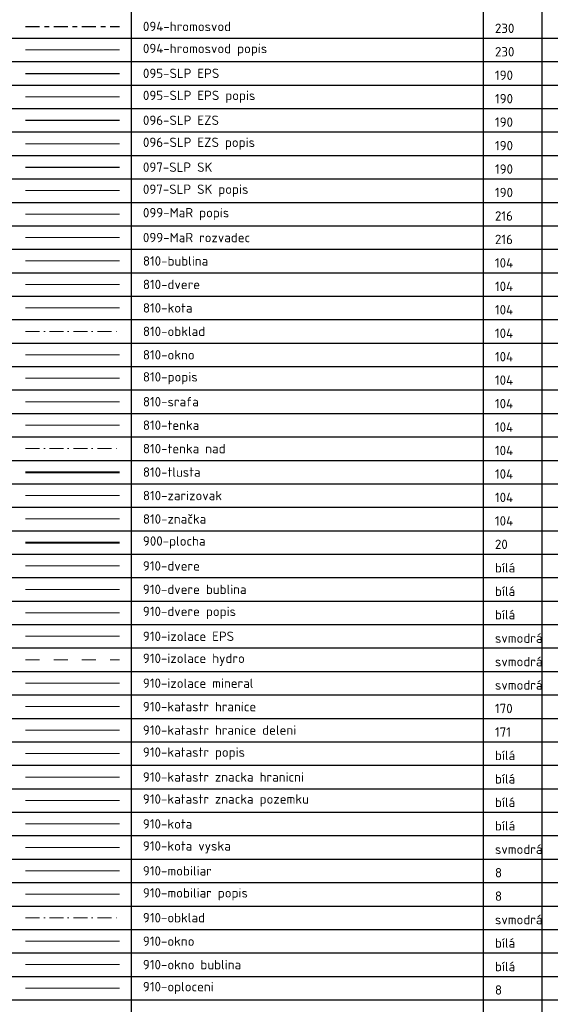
# Model space of a CAD drawing. Header units: millimetres. Extents: x -15250 to 1651995, y -140807 to 78716.
# Tile 25 of 45: x -125 to 11179, y -84846 to -63856. Entities that reach past the tile are written whole.
import ezdxf

# ---------------------------------------------------------------- set-up
doc = ezdxf.new("R2010")
doc.units = ezdxf.units.MM
doc.header["$LTSCALE"] = 100
for name, pattern in [('0102aČERCHOVANÁ', [5.1, 3, -1, 0.1, -1]), ('0103aDVOJČERCHOVANÁ', [6.2, 3, -1, 0.1, -1, 0.1, -1]), ('0107aHYDROIZOLACE', [6, 3, -3]), ('1101aOCHRANA', [6, 3, -1, 1, -1]), ('CERCHOVANA2', [7, 4, -1, 0, -1, 0, -1])]:
    doc.linetypes.add(name, pattern=pattern)
for name, color, linetype, lineweight in [('094-hromosvod', 230, '1101aOCHRANA', 30), ('094-hromosvod popis', 230, 'Continuous', 9), ('095-SLP EPS', 190, 'Continuous', 30), ('095-SLP EPS popis', 190, 'Continuous', 9), ('096-SLP EZS', 190, 'Continuous', 30), ('096-SLP EZS popis', 190, 'Continuous', 9), ('097-SLP SK', 190, 'N1001aSLP', 30), ('097-SLP SK popis', 190, 'Continuous', 9), ('099-MaR popis', 216, 'Continuous', 9), ('099-MaR rozvadec', 216, 'Continuous', 15), ('810-bublina', 104, 'Continuous', 9), ('810-dvere', 104, 'Continuous', 15), ('810-kota', 104, 'Continuous', 9), ('810-obklad', 104, '0102aČERCHOVANÁ', 9), ('810-okno', 104, 'Continuous', 15), ('810-popis', 104, 'Continuous', 9), ('810-tenka', 104, 'Continuous', 15), ('810-tenka nad', 104, '0103aDVOJČERCHOVANÁ', 15), ('810-tlusta', 104, 'Continuous', 40), ('810-zarizovak', 104, 'Continuous', 9), ('810-znacka', 104, 'Continuous', 9), ('910-dvere', 7, 'Continuous', 15), ('910-dvere bublina', 7, 'Continuous', 9), ('910-dvere popis', 7, 'Continuous', 9), ('910-izolace EPS', 4, '0109IZOLACEEPS', 9), ('910-izolace hydro', 4, '0107aHYDROIZOLACE', 9), ('910-izolace mineral', 4, '0108IZOLACEMINERAL', 9), ('910-katastr hranice', 170, 'Continuous', 15), ('910-katastr hranice deleni', 171, 'Continuous', 9), ('910-katastr popis', 7, 'Continuous', 9), ('910-katastr znacka hranicni', 7, 'Continuous', 9), ('910-katastr znacka pozemku', 7, 'Continuous', 9), ('910-kota', 7, 'Continuous', 9), ('910-kota vyska', 4, 'Continuous', 9), ('910-mobiliar', 8, 'Continuous', 9), ('910-mobiliar popis', 8, 'Continuous', 9), ('910-obklad', 4, '0102aČERCHOVANÁ', 15), ('910-okno', 7, 'Continuous', 15), ('910-okno bublina', 7, 'Continuous', 9), ('910-oploceni', 8, '0114aPLOTOBEC', 15)]:
    doc.layers.add(name, color=color, linetype=linetype, lineweight=lineweight)
doc.layers.add('810-srafa', color=104, linetype='Continuous', lineweight=9, transparency=0.5)
doc.layers.add('900-plocha', color=20, linetype='Continuous', lineweight=40, plot=False)
doc.styles.get("Standard").update_dxf_attribs({"font": 'isocpeur.ttf'})
doc.linetypes.add('0108IZOLACEMINERAL', pattern='A,1e-05,[1,atsunami.shx,S=0.25,R=0,X=0,Y=0],-0.707,[1,atsunami.shx,S=0.25,R=180,X=0,Y=0],-1e-05', length=0.70702)
doc.linetypes.add('0109IZOLACEEPS', pattern='A,1e-05,[2,atsunami.shx,S=0.4871,R=0,X=0,Y=0],-0.9742,[2,atsunami.shx,S=0.4871,R=180,X=0,Y=0],-1e-05', length=0.97422)
doc.linetypes.add('0114aPLOTOBEC', pattern='A,5,[3,atsunami.shx,S=2,R=0,X=0,Y=-1],5', length=10)
doc.linetypes.add('N1001aSLP', pattern='A,11,-1,[9,atsunami.shx,S=0.25,R=90,X=2,Y=0],-4,[9,atsunami.shx,S=0.25,R=270,X=-2,Y=0],-1', length=17)

msp = doc.modelspace()

# ---------------------------------------------------------------- linework, layer by layer
for p, q in [((2250, 750), (2250, -140250)), ((9750, 750), (9750, -140250)), ((11000, 750), (11000, -140250)), ((-10250, -64250), (32000, -64250)), ((-10250, -64750), (32000, -64750)), ((-10250, -65250), (32000, -65250)), ((-10250, -65750), (32000, -65750)), ((-10250, -66250), (32000, -66250)), ((-10250, -66750), (32000, -66750)), ((-10250, -67250), (32000, -67250)), ((-10250, -67750), (32000, -67750)), ((-10250, -68250), (32000, -68250)), ((-10250, -69250), (32000, -69250)), ((-10250, -69750), (32000, -69750)), ((-10250, -70250), (32000, -70250)), ((-10250, -70750), (32000, -70750)), ((-10250, -71250), (32000, -71250)), ((-10250, -71750), (32000, -71750)), ((-10250, -72250), (32000, -72250)), ((-10250, -72750), (32000, -72750)), ((-10250, -73250), (32000, -73250)), ((-10250, -73750), (32000, -73750)), ((-10250, -74250), (32000, -74250)), ((-10250, -75250), (32000, -75250)), ((-10250, -75750), (32000, -75750)), ((-10250, -76250), (32000, -76250)), ((-10250, -76750), (32000, -76750)), ((-10250, -77250), (32000, -77250)), ((-10250, -77750), (32000, -77750)), ((-10250, -78250), (32000, -78250)), ((-10250, -78750), (32000, -78750)), ((-10250, -79250), (32000, -79250)), ((-10250, -79750), (32000, -79750)), ((-10250, -80250), (32000, -80250)), ((-10250, -80750), (32000, -80750)), ((-10250, -81250), (32000, -81250)), ((-10250, -81750), (32000, -81750)), ((-10250, -82750), (32000, -82750)), ((-10250, -83250), (32000, -83250)), ((-10250, -83750), (32000, -83750)), ((-10250, -84250), (32000, -84250)), ((-10250, -84750), (32000, -84750))]:
    msp.add_line(p, q)
at = {"lineweight": 30}
for p, q in [((-10250, -68750), (32000, -68750)), ((-10250, -74750), (32000, -74750))]:
    msp.add_line(p, q, dxfattribs=at)
msp.add_lwpolyline([(-10250, -82250), (32000, -82250)])
at = {"layer": '094-hromosvod'}
msp.add_lwpolyline([(0, -64000), (2000, -64000)], dxfattribs=at)
at = {"layer": '094-hromosvod popis'}
msp.add_lwpolyline([(0, -64500), (2000, -64500)], dxfattribs=at)
at = {"layer": '095-SLP EPS'}
msp.add_lwpolyline([(0, -65000), (2000, -65000)], dxfattribs=at)
at = {"layer": '095-SLP EPS popis'}
msp.add_lwpolyline([(0, -65500), (2000, -65500)], dxfattribs=at)
at = {"layer": '096-SLP EZS'}
msp.add_lwpolyline([(0, -66000), (2000, -66000)], dxfattribs=at)
at = {"layer": '096-SLP EZS popis'}
msp.add_lwpolyline([(0, -66500), (2000, -66500)], dxfattribs=at)
at = {"layer": '097-SLP SK'}
msp.add_lwpolyline([(0, -67000), (2000, -67000)], dxfattribs=at)
at = {"layer": '097-SLP SK popis'}
msp.add_lwpolyline([(0, -67500), (2000, -67500)], dxfattribs=at)
at = {"layer": '099-MaR popis'}
msp.add_lwpolyline([(0, -68000), (2000, -68000)], dxfattribs=at)
at = {"layer": '099-MaR rozvadec'}
msp.add_lwpolyline([(0, -68500), (2000, -68500)], dxfattribs=at)
at = {"layer": '810-bublina'}
msp.add_lwpolyline([(0, -69000), (2000, -69000)], dxfattribs=at)
at = {"layer": '810-dvere'}
msp.add_lwpolyline([(0, -69500), (2000, -69500)], dxfattribs=at)
at = {"layer": '810-kota'}
msp.add_lwpolyline([(0, -70000), (2000, -70000)], dxfattribs=at)
at = {"layer": '810-obklad'}
msp.add_lwpolyline([(0, -70500), (2000, -70500)], dxfattribs=at)
at = {"layer": '810-okno'}
msp.add_lwpolyline([(0, -71000), (2000, -71000)], dxfattribs=at)
at = {"layer": '810-popis'}
msp.add_lwpolyline([(0, -71500), (2000, -71500)], dxfattribs=at)
at = {"layer": '810-srafa'}
msp.add_lwpolyline([(0, -72000), (2000, -72000)], dxfattribs=at)
at = {"layer": '810-tenka'}
msp.add_lwpolyline([(0, -72500), (2000, -72500)], dxfattribs=at)
at = {"layer": '810-tenka nad', "linetype": '0102aČERCHOVANÁ'}
msp.add_lwpolyline([(0, -73000), (2000, -73000)], dxfattribs=at)
at = {"layer": '810-tlusta'}
msp.add_lwpolyline([(0, -73500), (2000, -73500)], dxfattribs=at)
at = {"layer": '810-zarizovak'}
msp.add_lwpolyline([(0, -74000), (2000, -74000)], dxfattribs=at)
at = {"layer": '810-znacka'}
msp.add_lwpolyline([(0, -74500), (2000, -74500)], dxfattribs=at)
at = {"layer": '900-plocha'}
msp.add_lwpolyline([(0, -75000), (2000, -75000)], dxfattribs=at)
at = {"layer": '910-dvere'}
msp.add_lwpolyline([(0, -75500), (2000, -75500)], dxfattribs=at)
at = {"layer": '910-dvere bublina'}
msp.add_lwpolyline([(0, -76000), (2000, -76000)], dxfattribs=at)
at = {"layer": '910-dvere popis'}
msp.add_lwpolyline([(0, -76500), (2000, -76500)], dxfattribs=at)
at = {"layer": '910-izolace EPS'}
msp.add_lwpolyline([(0, -77000), (2000, -77000)], dxfattribs=at)
at = {"layer": '910-izolace hydro'}
msp.add_lwpolyline([(0, -77500), (2000, -77500)], dxfattribs=at)
at = {"layer": '910-izolace mineral'}
msp.add_lwpolyline([(0, -78000), (2000, -78000)], dxfattribs=at)
at = {"layer": '910-katastr hranice'}
msp.add_lwpolyline([(0, -78500), (2000, -78500)], dxfattribs=at)
at = {"layer": '910-katastr hranice deleni'}
msp.add_lwpolyline([(0, -79000), (2000, -79000)], dxfattribs=at)
at = {"layer": '910-katastr popis'}
msp.add_lwpolyline([(0, -79500), (2000, -79500)], dxfattribs=at)
at = {"layer": '910-katastr znacka hranicni'}
msp.add_lwpolyline([(0, -80000), (2000, -80000)], dxfattribs=at)
at = {"layer": '910-katastr znacka pozemku'}
msp.add_lwpolyline([(0, -80500), (2000, -80500)], dxfattribs=at)
at = {"layer": '910-kota'}
msp.add_lwpolyline([(0, -81000), (2000, -81000)], dxfattribs=at)
at = {"layer": '910-kota vyska'}
msp.add_lwpolyline([(0, -81500), (2000, -81500)], dxfattribs=at)
at = {"layer": '910-mobiliar'}
msp.add_lwpolyline([(0, -82000), (2000, -82000)], dxfattribs=at)
at = {"layer": '910-mobiliar popis'}
msp.add_lwpolyline([(0, -82500), (2000, -82500)], dxfattribs=at)
at = {"layer": '910-obklad'}
msp.add_lwpolyline([(0, -83000), (2000, -83000)], dxfattribs=at)
at = {"layer": '910-okno'}
msp.add_lwpolyline([(0, -83500), (2000, -83500)], dxfattribs=at)
at = {"layer": '910-okno bublina'}
msp.add_lwpolyline([(0, -84000), (2000, -84000)], dxfattribs=at)
at = {"layer": '910-oploceni'}
msp.add_lwpolyline([(0, -84500), (2000, -84500)], dxfattribs=at)

# ---------------------------------------------------------------- texts
at = {"layer": '094-hromosvod', "char_height": 200, "attachment_point": 4}
for s, width, insert in [('094-hromosvod', 1842, (2500, -64000)), ('230', 442, (10000, -64039.9))]:
    msp.add_mtext_dynamic_manual_height_columns(s, width=width, gutter_width=12.5, heights=[0], dxfattribs=dict(at, insert=insert))
at = {"layer": '094-hromosvod popis', "char_height": 200, "attachment_point": 4}
for s, width, insert in [('094-hromosvod popis', 2582, (2500, -64500)), ('230', 442, (10000, -64539.9))]:
    msp.add_mtext_dynamic_manual_height_columns(s, width=width, gutter_width=12.5, heights=[0], dxfattribs=dict(at, insert=insert))
at = {"layer": '095-SLP EPS', "char_height": 200, "attachment_point": 4}
for s, width, insert in [('095-SLP EPS', 1582, (2500, -65000)), ('190', 442, (10000, -65039.9))]:
    msp.add_mtext_dynamic_manual_height_columns(s, width=width, gutter_width=12.5, heights=[0], dxfattribs=dict(at, insert=insert))
at = {"layer": '095-SLP EPS popis', "char_height": 200, "attachment_point": 4}
for s, width, insert in [('095-SLP EPS popis', 2322, (2500, -65500)), ('190', 442, (10000, -65539.9))]:
    msp.add_mtext_dynamic_manual_height_columns(s, width=width, gutter_width=12.5, heights=[0], dxfattribs=dict(at, insert=insert))
at = {"layer": '096-SLP EZS', "char_height": 200, "attachment_point": 4}
for s, width, insert in [('096-SLP EZS', 1582, (2500, -66000)), ('190', 442, (10000, -66039.9))]:
    msp.add_mtext_dynamic_manual_height_columns(s, width=width, gutter_width=12.5, heights=[0], dxfattribs=dict(at, insert=insert))
at = {"layer": '096-SLP EZS popis', "char_height": 200, "attachment_point": 4}
for s, width, insert in [('096-SLP EZS popis', 2322, (2500, -66500)), ('190', 442, (10000, -66539.9))]:
    msp.add_mtext_dynamic_manual_height_columns(s, width=width, gutter_width=12.5, heights=[0], dxfattribs=dict(at, insert=insert))
at = {"layer": '097-SLP SK', "char_height": 200, "attachment_point": 4}
for s, width, insert in [('097-SLP SK', 1442, (2500, -67000)), ('190', 442, (10000, -67039.9))]:
    msp.add_mtext_dynamic_manual_height_columns(s, width=width, gutter_width=12.5, heights=[0], dxfattribs=dict(at, insert=insert))
at = {"layer": '097-SLP SK popis', "char_height": 200, "attachment_point": 4}
for s, width, insert in [('097-SLP SK popis', 2182, (2500, -67500)), ('190', 442, (10000, -67539.9))]:
    msp.add_mtext_dynamic_manual_height_columns(s, width=width, gutter_width=12.5, heights=[0], dxfattribs=dict(at, insert=insert))
at = {"layer": '099-MaR popis', "char_height": 200, "attachment_point": 4}
for s, width, insert in [('099-MaR popis', 1762, (2500, -68000)), ('216', 442, (10000, -68039.9))]:
    msp.add_mtext_dynamic_manual_height_columns(s, width=width, gutter_width=12.5, heights=[0], dxfattribs=dict(at, insert=insert))
at = {"layer": '099-MaR rozvadec', "char_height": 200, "attachment_point": 4}
for s, width, insert in [('099-MaR rozvadec', 2222, (2500, -68500)), ('216', 442, (10000, -68539.9))]:
    msp.add_mtext_dynamic_manual_height_columns(s, width=width, gutter_width=12.5, heights=[0], dxfattribs=dict(at, insert=insert))
at = {"layer": '810-bublina', "char_height": 200, "attachment_point": 4}
for s, width, insert in [('810-bublina', 1342, (2500, -69000)), ('104', 382, (10000, -69039.9))]:
    msp.add_mtext_dynamic_manual_height_columns(s, width=width, gutter_width=12.5, heights=[0], dxfattribs=dict(at, insert=insert))
at = {"layer": '810-dvere', "char_height": 200, "attachment_point": 4}
for s, width, insert in [('810-dvere', 1182, (2500, -69500)), ('104', 382, (10000, -69539.9))]:
    msp.add_mtext_dynamic_manual_height_columns(s, width=width, gutter_width=12.5, heights=[0], dxfattribs=dict(at, insert=insert))
at = {"layer": '810-kota', "char_height": 200, "attachment_point": 4}
for s, width, insert in [('810-kota', 1042, (2500, -70000)), ('104', 382, (10000, -70039.9))]:
    msp.add_mtext_dynamic_manual_height_columns(s, width=width, gutter_width=12.5, heights=[0], dxfattribs=dict(at, insert=insert))
at = {"layer": '810-obklad', "char_height": 200, "attachment_point": 4}
for s, width, insert in [('810-obklad', 1282, (2500, -70500)), ('104', 382, (10000, -70539.9))]:
    msp.add_mtext_dynamic_manual_height_columns(s, width=width, gutter_width=12.5, heights=[0], dxfattribs=dict(at, insert=insert))
at = {"layer": '810-okno', "char_height": 200, "attachment_point": 4}
for s, width, insert in [('810-okno', 1062, (2500, -71000)), ('104', 382, (10000, -71039.9))]:
    msp.add_mtext_dynamic_manual_height_columns(s, width=width, gutter_width=12.5, heights=[0], dxfattribs=dict(at, insert=insert))
at = {"layer": '810-popis', "char_height": 200, "attachment_point": 4}
for s, width, insert in [('810-popis', 1122, (2500, -71500)), ('104', 382, (10000, -71539.9))]:
    msp.add_mtext_dynamic_manual_height_columns(s, width=width, gutter_width=12.5, heights=[0], dxfattribs=dict(at, insert=insert))
at = {"layer": '810-srafa', "char_height": 200, "attachment_point": 4}
for s, width, insert in [('810-srafa', 1162, (2500, -72000)), ('104', 382, (10000, -72039.9))]:
    msp.add_mtext_dynamic_manual_height_columns(s, width=width, gutter_width=12.5, heights=[0], dxfattribs=dict(at, insert=insert))
at = {"layer": '810-tenka', "char_height": 200, "attachment_point": 4}
for s, width, insert in [('810-tenka', 1182, (2500, -72500)), ('104', 382, (10000, -72539.9))]:
    msp.add_mtext_dynamic_manual_height_columns(s, width=width, gutter_width=12.5, heights=[0], dxfattribs=dict(at, insert=insert))
at = {"layer": '810-tenka nad', "linetype": 'CERCHOVANA2', "char_height": 200, "attachment_point": 4}
for s, width, insert in [('810-tenka nad', 1722, (2500, -73000)), ('104', 382, (10000, -73039.9))]:
    msp.add_mtext_dynamic_manual_height_columns(s, width=width, gutter_width=12.5, heights=[0], dxfattribs=dict(at, insert=insert))
at = {"layer": '810-tlusta', "char_height": 200, "attachment_point": 4}
for s, width, insert in [('810-tlusta', 1242, (2500, -73500)), ('104', 382, (10000, -73539.9))]:
    msp.add_mtext_dynamic_manual_height_columns(s, width=width, gutter_width=12.5, heights=[0], dxfattribs=dict(at, insert=insert))
at = {"layer": '810-zarizovak', "char_height": 200, "attachment_point": 4}
for s, width, insert in [('810-zarizovak', 1662, (2500, -74000)), ('104', 382, (10000, -74039.9))]:
    msp.add_mtext_dynamic_manual_height_columns(s, width=width, gutter_width=12.5, heights=[0], dxfattribs=dict(at, insert=insert))
at = {"layer": '810-znacka', "char_height": 200, "attachment_point": 4}
for s, width, insert in [('810-značka', 1322, (2500, -74500)), ('104', 382, (10000, -74539.9))]:
    msp.add_mtext_dynamic_manual_height_columns(s, width=width, gutter_width=12.5, heights=[0], dxfattribs=dict(at, insert=insert))
at = {"layer": '900-plocha', "char_height": 200, "attachment_point": 4}
for s, width, insert in [('900-plocha', 1302, (2500, -75000)), ('20', 262, (10000, -75039.9))]:
    msp.add_mtext_dynamic_manual_height_columns(s, width=width, gutter_width=12.5, heights=[0], dxfattribs=dict(at, insert=insert))
at = {"layer": '910-dvere', "char_height": 200, "attachment_point": 4}
for s, width, insert in [('910-dvere', 200, (2500, -75500)), ('bílá', 442, (10000, -75539.9))]:
    msp.add_mtext_dynamic_manual_height_columns(s, width=width, gutter_width=12.5, heights=[0], dxfattribs=dict(at, insert=insert))
at = {"layer": '910-dvere bublina', "char_height": 200, "attachment_point": 4}
for s, width, insert in [('910-dvere bublina', 2142, (2500, -76000)), ('bílá', 442, (10000, -76039.9))]:
    msp.add_mtext_dynamic_manual_height_columns(s, width=width, gutter_width=12.5, heights=[0], dxfattribs=dict(at, insert=insert))
at = {"layer": '910-dvere popis', "char_height": 200, "attachment_point": 4}
for s, width, insert in [('910-dvere popis', 1922, (2500, -76500)), ('bílá', 442, (10000, -76539.9))]:
    msp.add_mtext_dynamic_manual_height_columns(s, width=width, gutter_width=12.5, heights=[0], dxfattribs=dict(at, insert=insert))
at = {"layer": '910-izolace EPS', "char_height": 200, "attachment_point": 4}
for s, width, insert in [('910-izolace EPS', 1902, (2500, -77000)), ('svmodrá', 982, (10000, -77039.9))]:
    msp.add_mtext_dynamic_manual_height_columns(s, width=width, gutter_width=12.5, heights=[0], dxfattribs=dict(at, insert=insert))
at = {"layer": '910-izolace hydro', "char_height": 200, "attachment_point": 4}
for s, width, insert in [('910-izolace hydro', 2122, (2500, -77500)), ('svmodrá', 982, (10000, -77539.9))]:
    msp.add_mtext_dynamic_manual_height_columns(s, width=width, gutter_width=12.5, heights=[0], dxfattribs=dict(at, insert=insert))
at = {"layer": '910-izolace mineral', "char_height": 200, "attachment_point": 4}
for s, width, insert in [('910-izolace mineral', 2302, (2500, -78000)), ('svmodrá', 982, (10000, -78039.9))]:
    msp.add_mtext_dynamic_manual_height_columns(s, width=width, gutter_width=12.5, heights=[0], dxfattribs=dict(at, insert=insert))
at = {"layer": '910-katastr hranice', "char_height": 200, "attachment_point": 4}
for s, width, insert in [('910-katastr hranice', 2402, (2500, -78500)), ('170', 362, (10000, -78539.9))]:
    msp.add_mtext_dynamic_manual_height_columns(s, width=width, gutter_width=12.5, heights=[0], dxfattribs=dict(at, insert=insert))
at = {"layer": '910-katastr hranice deleni', "char_height": 200, "attachment_point": 4}
for s, width, insert in [('910-katastr hranice deleni', 3222, (2500, -79000)), ('171', 322, (10000, -79039.9))]:
    msp.add_mtext_dynamic_manual_height_columns(s, width=width, gutter_width=12.5, heights=[0], dxfattribs=dict(at, insert=insert))
at = {"layer": '910-katastr popis', "char_height": 200, "attachment_point": 4}
for s, width, insert in [('910-katastr popis', 2162, (2500, -79500)), ('bílá', 442, (10000, -79539.9))]:
    msp.add_mtext_dynamic_manual_height_columns(s, width=width, gutter_width=12.5, heights=[0], dxfattribs=dict(at, insert=insert))
at = {"layer": '910-katastr znacka hranicni', "char_height": 200, "attachment_point": 4}
for s, width, insert in [('910-katastr znacka hranicni', 3402, (2500, -80000)), ('bílá', 442, (10000, -80039.9))]:
    msp.add_mtext_dynamic_manual_height_columns(s, width=width, gutter_width=12.5, heights=[0], dxfattribs=dict(at, insert=insert))
at = {"layer": '910-katastr znacka pozemku', "char_height": 200, "attachment_point": 4}
for s, width, insert in [('910-katastr znacka pozemku', 3502, (2500, -80500)), ('bílá', 442, (10000, -80539.9))]:
    msp.add_mtext_dynamic_manual_height_columns(s, width=width, gutter_width=12.5, heights=[0], dxfattribs=dict(at, insert=insert))
at = {"layer": '910-kota', "char_height": 200, "attachment_point": 4}
for s, width, insert in [('910-kota', 1042, (2500, -81000)), ('bílá', 442, (10000, -81039.9))]:
    msp.add_mtext_dynamic_manual_height_columns(s, width=width, gutter_width=12.5, heights=[0], dxfattribs=dict(at, insert=insert))
at = {"layer": '910-kota vyska', "char_height": 200, "attachment_point": 4}
for s, width, insert in [('910-kota vyska', 1862, (2500, -81500)), ('svmodrá', 982, (10000, -81539.9))]:
    msp.add_mtext_dynamic_manual_height_columns(s, width=width, gutter_width=12.5, heights=[0], dxfattribs=dict(at, insert=insert))
at = {"layer": '910-mobiliar', "char_height": 200, "attachment_point": 4}
for s, width, insert in [('910-mobiliar', 1422, (2500, -82000)), ('8', 122, (10000, -82039.9))]:
    msp.add_mtext_dynamic_manual_height_columns(s, width=width, gutter_width=12.5, heights=[0], dxfattribs=dict(at, insert=insert))
at = {"layer": '910-mobiliar popis', "char_height": 200, "attachment_point": 4}
for s, width, insert in [('910-mobiliar popis', 2162, (2500, -82500)), ('8', 122, (10000, -82539.9))]:
    msp.add_mtext_dynamic_manual_height_columns(s, width=width, gutter_width=12.5, heights=[0], dxfattribs=dict(at, insert=insert))
at = {"layer": '910-obklad', "char_height": 200, "attachment_point": 4}
for s, width, insert in [('910-obklad', 1282, (2500, -83000)), ('svmodrá', 982, (10000, -83039.9))]:
    msp.add_mtext_dynamic_manual_height_columns(s, width=width, gutter_width=12.5, heights=[0], dxfattribs=dict(at, insert=insert))
at = {"layer": '910-okno', "char_height": 200, "attachment_point": 4}
for s, width, insert in [('910-okno', 1062, (2500, -83500)), ('bílá', 442, (10000, -83539.9))]:
    msp.add_mtext_dynamic_manual_height_columns(s, width=width, gutter_width=12.5, heights=[0], dxfattribs=dict(at, insert=insert))
at = {"layer": '910-okno bublina', "char_height": 200, "attachment_point": 4}
for s, width, insert in [('910-okno bublina', 2022, (2500, -84000)), ('bílá', 442, (10000, -84039.9))]:
    msp.add_mtext_dynamic_manual_height_columns(s, width=width, gutter_width=12.5, heights=[0], dxfattribs=dict(at, insert=insert))
at = {"layer": '910-oploceni', "char_height": 200, "attachment_point": 4}
for s, width, insert in [('910-oploceni', 1462, (2500, -84500)), ('8', 122, (10000, -84539.9))]:
    msp.add_mtext_dynamic_manual_height_columns(s, width=width, gutter_width=12.5, heights=[0], dxfattribs=dict(at, insert=insert))

doc.saveas('drawing.dxf')
